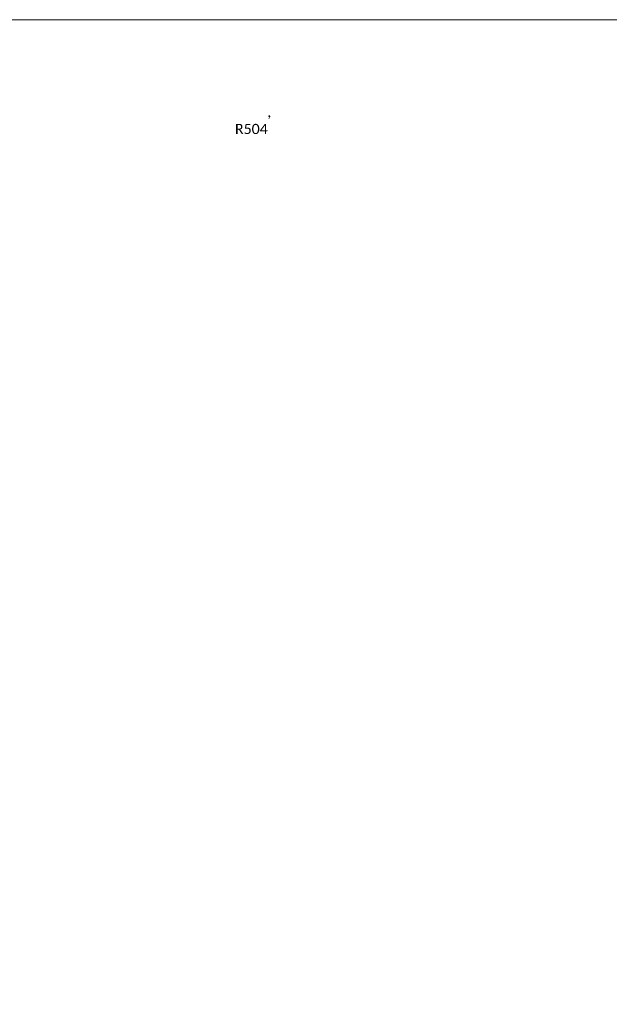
# Model space of a CAD drawing. Extents: x -2227 to -297, y 1392 to 1850.
# Tile 6 of 8: x -709 to -622, y 1500 to 1644. Entities that reach past the tile are written whole.
import ezdxf
from ezdxf.enums import TextEntityAlignment as Align

# ---------------------------------------------------------------- set-up
doc = ezdxf.new("R2010")
doc.units = 0
doc.header["$MEASUREMENT"] = 0
doc.layers.add('B_ANNO_NOPLOT', color=47, linetype='Continuous', lineweight=18, plot=False)
doc.layers.add('B_ANNO_TEXT', color=7, linetype='Continuous', lineweight=18)
doc.styles.add('Annotative', font='calibri.ttf', dxfattribs={"height": 0.0625})

# ---------------------------------------------------------------- blocks, each defined once
blk = doc.blocks.new('*U48')
at = {"layer": 'B_ANNO_NOPLOT', "flags": 128}
blk.add_lwpolyline([(0, 0), (0, 252), (323.93, 252), (323.93, 238.86), (378, 238.86), (378, 40.5), (316.57, 40.5), (316.57, 0)], close=True, dxfattribs=at)
at = {"layer": 'B_ANNO_TEXT', "insert": (236.14, 239.17), "char_height": 1.5, "width": 25.6273, "attachment_point": 1, "style": 'Annotative'}
blk.add_mtext('\\pxql;         ,\\PR504', dxfattribs=at)
at = {"layer": 'B_ANNO_TEXT', "style": 'Annotative'}
for tag, p in [('BQ7', (316.23, 210.85)), ('BQ8', (323.98, 210.84)), ('BL2', (334.56, 210.84))]:
    blk.add_attdef(tag, text='', height=1.5, dxfattribs=at).set_placement(p, align=Align.CENTER)
blk = doc.blocks.new('*U1457')
at = {"layer": 'B_ANNO_NOPLOT', "flags": 128}
blk.add_lwpolyline([(0, 0), (-0.0000001, 252.00000008), (323.92766256, 252.00000013), (323.92766256, 238.85516121), (377.9999999, 238.85516124), (377.99999998, 40.4996053), (316.57075279, 40.49960529), (316.57075281, 0.00000012)], close=True, dxfattribs=at)

msp = doc.modelspace()

# ---------------------------------------------------------------- block references
msp.add_blockref('*U48', (-913.33, 1392.48))

# ---------------------------------------------------------------- next in the draw order: block references
msp.add_blockref('*U1457', (-913.33, 1392.48))

doc.saveas('drawing.dxf')
